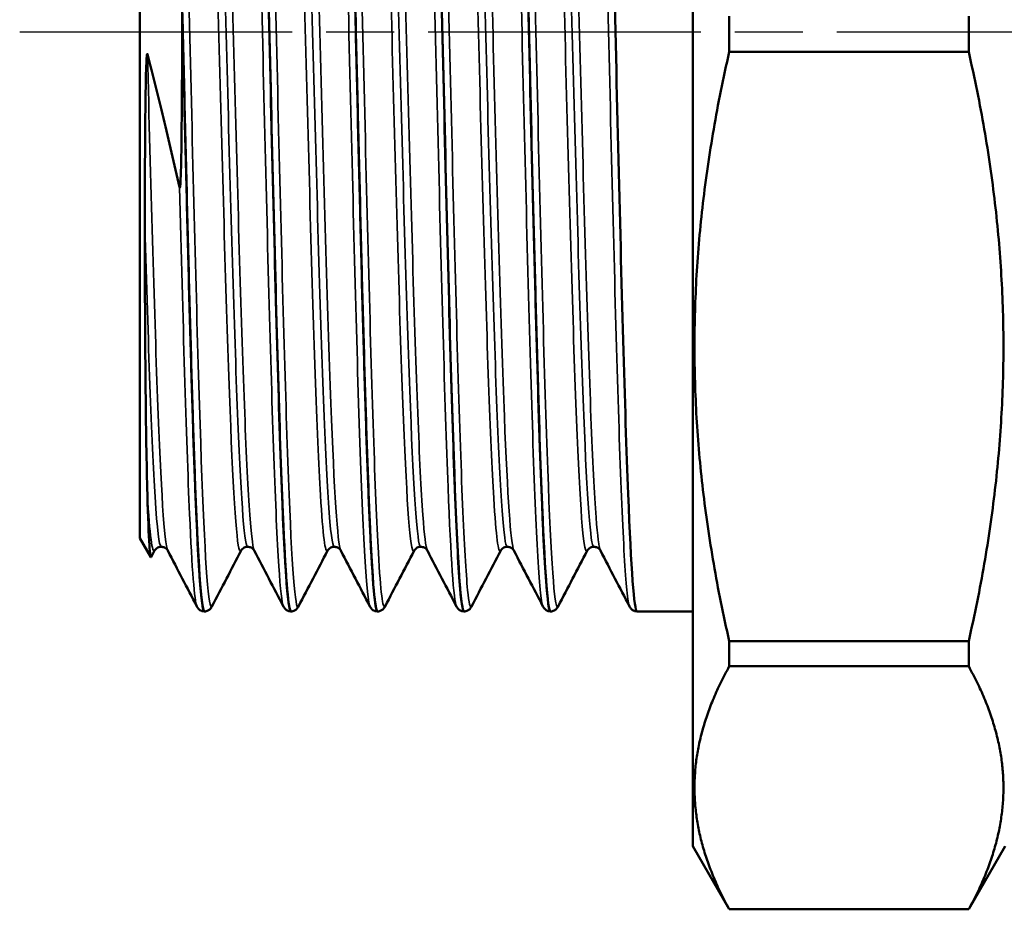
# Model space of a CAD drawing. Header units: millimetres. Extents: x 0 to 698, y -67 to 297.
# Tile 4 of 17: x 52 to 73, y 114 to 133. Entities that reach past the tile are written whole.
import ezdxf

# ---------------------------------------------------------------- set-up
doc = ezdxf.new("R2010")
doc.units = ezdxf.units.MM
doc.linetypes.add('CHAIN', pattern=[0.7087, 0.4724, -0.0591, 0.1181, -0.0591])
for name, color, linetype, lineweight in [('Видимые тонкие (ГОСТ)', 7, 'Continuous', 35), ('Видимый контур (ГОСТ)', 7, 'Continuous', 50), ('Осевая линия (ГОСТ)', 7, 'Continuous', 25)]:
    doc.layers.add(name, color=color, linetype=linetype, lineweight=lineweight)

msp = doc.modelspace()

# ---------------------------------------------------------------- linework, layer by layer
at = {"layer": 'Видимые тонкие (ГОСТ)'}
for points, knots in [([(57.048, 144.415), (57.11, 144.528), (57.172, 143.784), (57.234, 142.312), (57.303, 140.683), (57.371, 138.176), (57.44, 135.393), (57.509, 132.612), (57.578, 129.58), (57.646, 127.025), (57.715, 124.471), (57.784, 122.415), (57.852, 121.353), (57.884, 120.86), (57.916, 120.583), (57.948, 120.522)], [7.808014, 7.808014, 7.808014, 7.808014, 8.457898, 8.457898, 8.457898, 9.177467, 9.177467, 9.177467, 9.896834, 9.896834, 9.896834, 10.616005, 10.616005, 10.616005, 10.949606, 10.949606, 10.949606, 10.949606]), ([(57.362, 144.409), (57.387, 144.363), (57.412, 144.185), (57.437, 143.873), (57.505, 143.01), (57.574, 141.131), (57.642, 138.686), (57.711, 136.24), (57.78, 133.25), (57.848, 130.429), (57.917, 127.608), (57.985, 124.982), (58.054, 123.178), (58.123, 121.348), (58.193, 120.383), (58.262, 120.514)], [14.183135, 14.183135, 14.183135, 14.183135, 14.44309, 14.44309, 14.44309, 15.161125, 15.161125, 15.161125, 15.878997, 15.878997, 15.878997, 16.596712, 16.596712, 16.596712, 17.324727, 17.324727, 17.324727, 17.324727]), ([(58.848, 144.413), (58.859, 144.436), (58.87, 144.431), (58.882, 144.397), (58.95, 144.192), (59.019, 142.919), (59.087, 140.885), (59.156, 138.852), (59.224, 136.074), (59.293, 133.217), (59.362, 130.36), (59.43, 127.448), (59.499, 125.178), (59.571, 122.793), (59.643, 121.142), (59.715, 120.658), (59.726, 120.583), (59.737, 120.536), (59.748, 120.516)], [14.091199, 14.091199, 14.091199, 14.091199, 14.20907, 14.20907, 14.20907, 14.927159, 14.927159, 14.927159, 15.645084, 15.645084, 15.645084, 16.362849, 16.362849, 16.362849, 17.116874, 17.116874, 17.116874, 17.232792, 17.232792, 17.232792, 17.232792]), ([(59.162, 144.409), (59.21, 144.314), (59.257, 143.739), (59.304, 142.725), (59.373, 141.245), (59.442, 138.844), (59.511, 136.102), (59.58, 133.362), (59.648, 130.305), (59.717, 127.67), (59.786, 125.036), (59.855, 122.847), (59.924, 121.629), (59.97, 120.811), (60.016, 120.436), (60.062, 120.52)], [20.46632, 20.46632, 20.46632, 20.46632, 20.960445, 20.960445, 20.960445, 21.682232, 21.682232, 21.682232, 22.403526, 22.403526, 22.403526, 23.124347, 23.124347, 23.124347, 23.607913, 23.607913, 23.607913, 23.607913]), ([(60.648, 144.407), (60.683, 144.474), (60.718, 144.28), (60.753, 143.82), (60.822, 142.914), (60.891, 140.985), (60.96, 138.5), (61.028, 136.015), (61.097, 132.997), (61.166, 130.174), (61.235, 127.352), (61.304, 124.749), (61.373, 122.993), (61.431, 121.504), (61.49, 120.635), (61.548, 120.516)], [20.374384, 20.374384, 20.374384, 20.374384, 20.740481, 20.740481, 20.740481, 21.462421, 21.462421, 21.462421, 22.183864, 22.183864, 22.183864, 22.904827, 22.904827, 22.904827, 23.515977, 23.515977, 23.515977, 23.515977]), ([(60.962, 144.415), (61.028, 144.286), (61.094, 143.176), (61.16, 141.325), (61.229, 139.4), (61.297, 136.692), (61.366, 133.848), (61.434, 131.005), (61.503, 128.051), (61.572, 125.691), (61.641, 123.305), (61.71, 121.549), (61.78, 120.853), (61.807, 120.576), (61.835, 120.467), (61.862, 120.522)], [26.749505, 26.749505, 26.749505, 26.749505, 27.44042, 27.44042, 27.44042, 28.158467, 28.158467, 28.158467, 28.876193, 28.876193, 28.876193, 29.602159, 29.602159, 29.602159, 29.891098, 29.891098, 29.891098, 29.891098]), ([(62.448, 144.412), (62.502, 144.509), (62.556, 143.972), (62.609, 142.858), (62.678, 141.44), (62.747, 139.098), (62.815, 136.393), (62.884, 133.689), (62.952, 130.646), (63.021, 127.991), (63.091, 125.256), (63.162, 122.959), (63.233, 121.681), (63.271, 120.987), (63.31, 120.597), (63.348, 120.522)], [26.65757, 26.65757, 26.65757, 26.65757, 27.221629, 27.221629, 27.221629, 27.939778, 27.939778, 27.939778, 28.6576, 28.6576, 28.6576, 29.397227, 29.397227, 29.397227, 29.799162, 29.799162, 29.799162, 29.799162]), ([(62.762, 144.411), (62.779, 144.381), (62.796, 144.289), (62.813, 144.133), (62.882, 143.5), (62.95, 141.825), (63.019, 139.508), (63.087, 137.193), (63.156, 134.258), (63.225, 131.406), (63.294, 128.503), (63.364, 125.713), (63.434, 123.723), (63.503, 121.756), (63.572, 120.59), (63.641, 120.506), (63.648, 120.498), (63.655, 120.501), (63.662, 120.515)], [33.032691, 33.032691, 33.032691, 33.032691, 33.209283, 33.209283, 33.209283, 33.928067, 33.928067, 33.928067, 34.646149, 34.646149, 34.646149, 35.376835, 35.376835, 35.376835, 36.099284, 36.099284, 36.099284, 36.174283, 36.174283, 36.174283, 36.174283]), ([(64.248, 144.415), (64.254, 144.427), (64.26, 144.431), (64.267, 144.426), (64.335, 144.372), (64.404, 143.245), (64.472, 141.315), (64.541, 139.388), (64.61, 136.677), (64.678, 133.832), (64.747, 130.989), (64.815, 128.036), (64.884, 125.679), (64.953, 123.304), (65.022, 121.556), (65.091, 120.857), (65.11, 120.666), (65.129, 120.554), (65.148, 120.519)], [32.940755, 32.940755, 32.940755, 32.940755, 33.005741, 33.005741, 33.005741, 33.724738, 33.724738, 33.724738, 34.443011, 34.443011, 34.443011, 35.160636, 35.160636, 35.160636, 35.88373, 35.88373, 35.88373, 36.082348, 36.082348, 36.082348, 36.082348]), ([(56.168, 143.252), (56.171, 143.247), (56.174, 143.24), (56.177, 143.231), (56.248, 143.015), (56.318, 141.78), (56.389, 139.837), (56.459, 137.895), (56.53, 135.264), (56.6, 132.606), (56.671, 129.95), (56.741, 127.293), (56.812, 125.303), (56.882, 123.315), (56.952, 122.013), (57.023, 121.726), (57.038, 121.664), (57.053, 121.65), (57.068, 121.681)], [7.904885, 7.904885, 7.904885, 7.904885, 7.935209, 7.935209, 7.935209, 8.673544, 8.673544, 8.673544, 9.411664, 9.411664, 9.411664, 10.149573, 10.149573, 10.149573, 10.887276, 10.887276, 10.887276, 11.046478, 11.046478, 11.046478, 11.046478]), ([(56.305, 143.172), (56.316, 143.174), (56.328, 143.15), (56.339, 143.101), (56.409, 142.79), (56.48, 141.469), (56.551, 139.472), (56.621, 137.475), (56.692, 134.821), (56.763, 132.181), (56.833, 129.542), (56.904, 126.943), (56.975, 125.04), (57.045, 123.138), (57.116, 121.951), (57.186, 121.778), (57.193, 121.763), (57.199, 121.755), (57.205, 121.756)], [7.853982, 7.853982, 7.853982, 7.853982, 7.9717, 7.9717, 7.9717, 8.7116, 8.7116, 8.7116, 9.451285, 9.451285, 9.451285, 10.190757, 10.190757, 10.190757, 10.930024, 10.930024, 10.930024, 10.995574, 10.995574, 10.995574, 10.995574]), ([(56.442, 143.248), (56.495, 143.343), (56.548, 142.887), (56.601, 141.921), (56.671, 140.636), (56.742, 138.462), (56.812, 135.946), (56.883, 133.43), (56.953, 130.597), (57.024, 128.16), (57.094, 125.724), (57.165, 123.706), (57.235, 122.616), (57.271, 122.065), (57.306, 121.754), (57.342, 121.685)], [7.803078, 7.803078, 7.803078, 7.803078, 8.358468, 8.358468, 8.358468, 9.096679, 9.096679, 9.096679, 9.834677, 9.834677, 9.834677, 10.572468, 10.572468, 10.572468, 10.944671, 10.944671, 10.944671, 10.944671]), ([(57.968, 143.244), (58.005, 143.173), (58.042, 142.842), (58.079, 142.257), (58.149, 141.138), (58.219, 139.101), (58.29, 136.656), (58.36, 134.212), (58.43, 131.385), (58.501, 128.884), (58.574, 126.289), (58.647, 124.072), (58.72, 122.829), (58.769, 121.983), (58.819, 121.593), (58.868, 121.683)], [14.188071, 14.188071, 14.188071, 14.188071, 14.572889, 14.572889, 14.572889, 15.309466, 15.309466, 15.309466, 16.045874, 16.045874, 16.045874, 16.809804, 16.809804, 16.809804, 17.329663, 17.329663, 17.329663, 17.329663]), ([(58.105, 143.168), (58.152, 143.164), (58.198, 142.745), (58.244, 141.933), (58.315, 140.702), (58.385, 138.579), (58.456, 136.101), (58.526, 133.623), (58.597, 130.812), (58.667, 128.377), (58.74, 125.862), (58.813, 123.774), (58.886, 122.672), (58.925, 122.07), (58.965, 121.765), (59.005, 121.763)], [14.137167, 14.137167, 14.137167, 14.137167, 14.623447, 14.623447, 14.623447, 15.361585, 15.361585, 15.361585, 16.099552, 16.099552, 16.099552, 16.861805, 16.861805, 16.861805, 17.27876, 17.27876, 17.27876, 17.27876]), ([(58.242, 143.248), (58.258, 143.282), (58.275, 143.262), (58.291, 143.187), (58.361, 142.866), (58.432, 141.535), (58.502, 139.529), (58.572, 137.523), (58.643, 134.86), (58.713, 132.209), (58.787, 129.424), (58.861, 126.682), (58.935, 124.736), (59.004, 122.918), (59.073, 121.812), (59.142, 121.677)], [14.086263, 14.086263, 14.086263, 14.086263, 14.258483, 14.258483, 14.258483, 14.995135, 14.995135, 14.995135, 15.731614, 15.731614, 15.731614, 16.505365, 16.505365, 16.505365, 17.227856, 17.227856, 17.227856, 17.227856]), ([(59.768, 143.252), (59.773, 143.243), (59.778, 143.229), (59.783, 143.21), (59.854, 142.939), (59.925, 141.643), (59.995, 139.652), (60.066, 137.662), (60.137, 134.998), (60.207, 132.332), (60.278, 129.669), (60.349, 127.031), (60.419, 125.086), (60.49, 123.142), (60.561, 121.909), (60.631, 121.697), (60.644, 121.66), (60.656, 121.654), (60.668, 121.68)], [20.471256, 20.471256, 20.471256, 20.471256, 20.522384, 20.522384, 20.522384, 21.263157, 21.263157, 21.263157, 22.0034, 22.0034, 22.0034, 22.743133, 22.743133, 22.743133, 23.482378, 23.482378, 23.482378, 23.612849, 23.612849, 23.612849, 23.612849]), ([(59.905, 143.171), (59.921, 143.173), (59.936, 143.128), (59.951, 143.035), (60.022, 142.608), (60.093, 141.171), (60.164, 139.088), (60.235, 137.007), (60.306, 134.303), (60.377, 131.662), (60.447, 129.023), (60.518, 126.474), (60.589, 124.661), (60.66, 122.85), (60.73, 121.792), (60.801, 121.756), (60.802, 121.755), (60.804, 121.755), (60.805, 121.755)], [20.420352, 20.420352, 20.420352, 20.420352, 20.582086, 20.582086, 20.582086, 21.324397, 21.324397, 21.324397, 22.066177, 22.066177, 22.066177, 22.807447, 22.807447, 22.807447, 23.548228, 23.548228, 23.548228, 23.561945, 23.561945, 23.561945, 23.561945]), ([(60.042, 143.249), (60.099, 143.352), (60.156, 142.813), (60.213, 141.7), (60.283, 140.317), (60.354, 138.06), (60.425, 135.501), (60.495, 132.945), (60.566, 130.111), (60.637, 127.718), (60.707, 125.327), (60.778, 123.398), (60.848, 122.419), (60.88, 121.988), (60.911, 121.744), (60.942, 121.685)], [20.369449, 20.369449, 20.369449, 20.369449, 20.965722, 20.965722, 20.965722, 21.706175, 21.706175, 21.706175, 22.44611, 22.44611, 22.44611, 23.185549, 23.185549, 23.185549, 23.511041, 23.511041, 23.511041, 23.511041]), ([(61.568, 143.245), (61.608, 143.166), (61.648, 142.782), (61.688, 142.103), (61.758, 140.905), (61.829, 138.804), (61.899, 136.326), (61.97, 133.85), (62.04, 131.022), (62.11, 128.55), (62.181, 126.055), (62.252, 123.948), (62.323, 122.768), (62.372, 121.963), (62.42, 121.595), (62.468, 121.683)], [26.754441, 26.754441, 26.754441, 26.754441, 27.172003, 27.172003, 27.172003, 27.908751, 27.908751, 27.908751, 28.645155, 28.645155, 28.645155, 29.388915, 29.388915, 29.388915, 29.896034, 29.896034, 29.896034, 29.896034]), ([(61.705, 143.17), (61.757, 143.164), (61.809, 142.638), (61.86, 141.64), (61.931, 140.28), (62.001, 138.058), (62.072, 135.533), (62.142, 133.009), (62.213, 130.206), (62.283, 127.831), (62.354, 125.433), (62.426, 123.494), (62.497, 122.512), (62.533, 122.013), (62.569, 121.763), (62.605, 121.763)], [26.703538, 26.703538, 26.703538, 26.703538, 27.245535, 27.245535, 27.245535, 27.983821, 27.983821, 27.983821, 28.721763, 28.721763, 28.721763, 29.466977, 29.466977, 29.466977, 29.84513, 29.84513, 29.84513, 29.84513]), ([(61.842, 143.247), (61.863, 143.29), (61.884, 143.244), (61.906, 143.106), (61.976, 142.651), (62.046, 141.193), (62.117, 139.1), (62.187, 137.007), (62.257, 134.299), (62.328, 131.654), (62.4, 128.929), (62.473, 126.301), (62.545, 124.465), (62.611, 122.805), (62.676, 121.808), (62.742, 121.678)], [26.652634, 26.652634, 26.652634, 26.652634, 26.876017, 26.876017, 26.876017, 27.612909, 27.612909, 27.612909, 28.349449, 28.349449, 28.349449, 29.108336, 29.108336, 29.108336, 29.794227, 29.794227, 29.794227, 29.794227]), ([(63.368, 143.252), (63.374, 143.243), (63.379, 143.228), (63.384, 143.208), (63.454, 142.933), (63.525, 141.643), (63.595, 139.664), (63.665, 137.686), (63.736, 135.038), (63.806, 132.386), (63.877, 129.708), (63.948, 127.051), (64.019, 125.093), (64.09, 123.142), (64.161, 121.905), (64.231, 121.696), (64.244, 121.66), (64.256, 121.655), (64.268, 121.68)], [33.037627, 33.037627, 33.037627, 33.037627, 33.090586, 33.090586, 33.090586, 33.828089, 33.828089, 33.828089, 34.564841, 34.564841, 34.564841, 35.308613, 35.308613, 35.308613, 36.049955, 36.049955, 36.049955, 36.179219, 36.179219, 36.179219, 36.179219]), ([(63.505, 143.17), (63.523, 143.172), (63.541, 143.111), (63.559, 142.983), (63.63, 142.487), (63.7, 140.995), (63.771, 138.883), (63.842, 136.773), (63.912, 134.065), (63.983, 131.442), (64.054, 128.794), (64.125, 126.258), (64.196, 124.484), (64.266, 122.746), (64.335, 121.756), (64.405, 121.755)], [32.986723, 32.986723, 32.986723, 32.986723, 33.175983, 33.175983, 33.175983, 33.914969, 33.914969, 33.914969, 34.653211, 34.653211, 34.653211, 35.398264, 35.398264, 35.398264, 36.128316, 36.128316, 36.128316, 36.128316]), ([(63.642, 143.25), (63.7, 143.356), (63.759, 142.779), (63.818, 141.599), (63.888, 140.182), (63.958, 137.91), (64.029, 135.353), (64.099, 132.798), (64.169, 129.984), (64.24, 127.615), (64.311, 125.227), (64.381, 123.315), (64.452, 122.367), (64.482, 121.968), (64.512, 121.741), (64.542, 121.685)], [32.935819, 32.935819, 32.935819, 32.935819, 33.549812, 33.549812, 33.549812, 34.286838, 34.286838, 34.286838, 35.023163, 35.023163, 35.023163, 35.765397, 35.765397, 35.765397, 36.077412, 36.077412, 36.077412, 36.077412]), ([(55.789, 140.464), (55.858, 138.33), (55.927, 135.488), (55.995, 132.619), (56.064, 129.751), (56.133, 126.881), (56.202, 124.699), (56.27, 122.518), (56.339, 121.042), (56.408, 120.627), (56.426, 120.517), (56.444, 120.482), (56.462, 120.519)], [8.692404, 8.692404, 8.692404, 8.692404, 9.411907, 9.411907, 9.411907, 10.13121, 10.13121, 10.13121, 10.850317, 10.850317, 10.850317, 11.041542, 11.041542, 11.041542, 11.041542]), ([(55.119, 132), (55.189, 129.339), (55.26, 126.735), (55.331, 124.846), (55.401, 122.965), (55.471, 121.812), (55.542, 121.677)], [3.184601, 3.184601, 3.184601, 3.184601, 3.924446, 3.924446, 3.924446, 4.661485, 4.661485, 4.661485, 4.661485]), ([(55.789, 129.236), (55.858, 126.467), (55.927, 124.002), (55.996, 122.434), (56.047, 121.281), (56.097, 120.622), (56.148, 120.519)], [3.414869, 3.414869, 3.414869, 3.414869, 4.135983, 4.135983, 4.135983, 4.666421, 4.666421, 4.666421, 4.666421]), ([(55.066, 128.434), (55.136, 125.982), (55.207, 123.927), (55.278, 122.792), (55.32, 122.112), (55.363, 121.765), (55.405, 121.763)], [3.527462, 3.527462, 3.527462, 3.527462, 4.26877, 4.26877, 4.26877, 4.712389, 4.712389, 4.712389, 4.712389])]:
    msp.add_open_spline(points, degree=3, knots=knots, dxfattribs=at)
msp.add_open_spline([(55.119, 122.845), (55.169, 121.989), (55.219, 121.592), (55.268, 121.683)], degree=3, dxfattribs=at)
at = {"layer": 'Видимый контур (ГОСТ)'}
for p, q in [((66.462, 149.401), (66.462, 115.528)), ((54.962, 142.996), (54.962, 121.934)), ((67.221, 132.049), (67.221, 132.794)), ((72.204, 132.794), (72.204, 132.049)), ((67.221, 132.049), (72.204, 132.049)), ((54.962, 121.934), (55.19, 121.54)), ((55.268, 121.677), (55.197, 121.541)), ((56.306, 120.41), (56.305, 120.41)), ((58.106, 120.41), (58.105, 120.41)), ((59.906, 120.41), (59.905, 120.41)), ((61.706, 120.41), (61.705, 120.41)), ((63.506, 120.41), (63.505, 120.41)), ((66.462, 120.41), (65.305, 120.41)), ((67.221, 119.269), (67.221, 119.795)), ((67.221, 119.795), (72.204, 119.795)), ((72.204, 119.795), (72.204, 119.269)), ((67.221, 119.269), (72.204, 119.269)), ((66.462, 115.528), (67.221, 114.215)), ((72.962, 115.528), (72.204, 114.215)), ((67.221, 114.215), (67.221, 114.218)), ((67.221, 114.218), (72.204, 114.218)), ((67.221, 114.215), (72.204, 114.215)), ((72.204, 114.218), (72.204, 114.215))]:
    msp.add_line(p, q, dxfattribs=at)
for points, knots in [([(57.204, 144.512), (57.231, 144.515), (57.258, 144.365), (57.284, 144.058), (57.353, 143.268), (57.421, 141.443), (57.49, 139.021), (57.558, 136.6), (57.627, 133.603), (57.696, 130.747), (57.764, 127.892), (57.833, 125.203), (57.901, 123.323), (57.969, 121.463), (58.037, 120.411), (58.105, 120.41)], [7.852923, 7.852923, 7.852923, 7.852923, 8.131559, 8.131559, 8.131559, 8.849758, 8.849758, 8.849758, 9.567757, 9.567757, 9.567757, 10.28556, 10.28556, 10.28556, 10.995574, 10.995574, 10.995574, 10.995574]), ([(58.106, 120.414), (58.053, 120.418), (58.001, 121.031), (57.948, 122.189), (57.879, 123.697), (57.811, 126.115), (57.742, 128.867), (57.674, 131.616), (57.605, 134.674), (57.537, 137.311), (57.466, 140.032), (57.396, 142.279), (57.325, 143.484), (57.285, 144.164), (57.245, 144.51), (57.206, 144.512)], [-17.279818, -17.279818, -17.279818, -17.279818, -16.728537, -16.728537, -16.728537, -16.011052, -16.011052, -16.011052, -15.294273, -15.294273, -15.294273, -14.55477, -14.55477, -14.55477, -14.137167, -14.137167, -14.137167, -14.137167]), ([(59.004, 144.513), (59.048, 144.511), (59.091, 144.106), (59.134, 143.313), (59.202, 142.057), (59.271, 139.84), (59.339, 137.191), (59.408, 134.543), (59.476, 131.485), (59.544, 128.747), (59.613, 126.009), (59.681, 123.614), (59.75, 122.131), (59.801, 121.012), (59.853, 120.421), (59.905, 120.415)], [14.136109, 14.136109, 14.136109, 14.136109, 14.58852, 14.58852, 14.58852, 15.305081, 15.305081, 15.305081, 16.021483, 16.021483, 16.021483, 16.737731, 16.737731, 16.737731, 17.27876, 17.27876, 17.27876, 17.27876]), ([(59.906, 120.418), (59.872, 120.416), (59.838, 120.661), (59.805, 121.151), (59.736, 122.146), (59.668, 124.145), (59.599, 126.672), (59.531, 129.198), (59.462, 132.229), (59.394, 135.042), (59.325, 137.854), (59.257, 140.425), (59.189, 142.142), (59.128, 143.673), (59.067, 144.512), (59.006, 144.518)], [-23.563003, -23.563003, -23.563003, -23.563003, -23.20943, -23.20943, -23.20943, -22.492382, -22.492382, -22.492382, -21.775673, -21.775673, -21.775673, -21.059286, -21.059286, -21.059286, -20.420352, -20.420352, -20.420352, -20.420352]), ([(60.804, 144.519), (60.867, 144.517), (60.93, 143.622), (60.993, 142.003), (61.062, 140.233), (61.131, 137.613), (61.199, 134.773), (61.268, 131.935), (61.337, 128.901), (61.406, 126.402), (61.474, 123.904), (61.543, 121.961), (61.612, 121.039), (61.643, 120.623), (61.674, 120.417), (61.705, 120.418)], [20.419294, 20.419294, 20.419294, 20.419294, 21.078391, 21.078391, 21.078391, 21.798501, 21.798501, 21.798501, 22.518132, 22.518132, 22.518132, 23.237304, 23.237304, 23.237304, 23.561945, 23.561945, 23.561945, 23.561945]), ([(61.706, 120.414), (61.69, 120.411), (61.674, 120.463), (61.659, 120.571), (61.59, 121.044), (61.521, 122.587), (61.452, 124.829), (61.383, 127.069), (61.314, 129.987), (61.246, 132.88), (61.177, 135.772), (61.108, 138.613), (61.039, 140.721), (60.971, 142.828), (60.902, 144.184), (60.833, 144.463), (60.824, 144.501), (60.815, 144.519), (60.806, 144.518)], [-29.846188, -29.846188, -29.846188, -29.846188, -29.681271, -29.681271, -29.681271, -28.960312, -28.960312, -28.960312, -28.239864, -28.239864, -28.239864, -27.519909, -27.519909, -27.519909, -26.800426, -26.800426, -26.800426, -26.703538, -26.703538, -26.703538, -26.703538]), ([(62.604, 144.517), (62.616, 144.519), (62.628, 144.49), (62.64, 144.428), (62.708, 144.074), (62.777, 142.654), (62.845, 140.509), (62.914, 138.365), (62.982, 135.513), (63.051, 132.635), (63.122, 129.644), (63.193, 126.652), (63.264, 124.424), (63.333, 122.261), (63.402, 120.836), (63.471, 120.494), (63.482, 120.438), (63.493, 120.411), (63.505, 120.412)], [26.702479, 26.702479, 26.702479, 26.702479, 26.826939, 26.826939, 26.826939, 27.543754, 27.543754, 27.543754, 28.260241, 28.260241, 28.260241, 29.004564, 29.004564, 29.004564, 29.727065, 29.727065, 29.727065, 29.84513, 29.84513, 29.84513, 29.84513]), ([(63.506, 120.41), (63.443, 120.413), (63.38, 121.308), (63.317, 122.929), (63.249, 124.691), (63.18, 127.295), (63.112, 130.12), (63.043, 132.944), (62.975, 135.965), (62.906, 138.462), (62.838, 140.959), (62.77, 142.912), (62.701, 143.855), (62.669, 144.294), (62.637, 144.512), (62.606, 144.51)], [-36.129374, -36.129374, -36.129374, -36.129374, -35.469971, -35.469971, -35.469971, -34.753294, -34.753294, -34.753294, -34.036779, -34.036779, -34.036779, -33.320421, -33.320421, -33.320421, -32.986723, -32.986723, -32.986723, -32.986723]), ([(64.404, 144.512), (64.437, 144.514), (64.469, 144.29), (64.501, 143.839), (64.57, 142.884), (64.638, 140.92), (64.707, 138.414), (64.775, 135.911), (64.844, 132.888), (64.912, 130.067), (64.981, 127.224), (65.05, 124.611), (65.119, 122.858), (65.181, 121.283), (65.243, 120.416), (65.305, 120.411)], [32.985665, 32.985665, 32.985665, 32.985665, 33.324415, 33.324415, 33.324415, 34.041395, 34.041395, 34.041395, 34.757721, 34.757721, 34.757721, 35.479685, 35.479685, 35.479685, 36.128316, 36.128316, 36.128316, 36.128316]), ([(55.842, 132.988), (55.841, 131.361), (55.831, 130.147), (55.814, 129.47), (55.808, 129.335), (55.801, 129.258), (55.799, 129.244), (55.797, 129.233), (55.796, 129.23), (55.795, 129.228), (55.795, 129.228), (55.794, 129.227), (55.794, 129.227), (55.793, 129.227), (55.793, 129.227), (55.793, 129.227), (55.792, 129.227), (55.792, 129.228), (55.792, 129.229), (55.791, 129.231), (55.79, 129.233), (55.789, 129.236)], [-0.08364248, -0.08364248, -0.08364248, -0.08364248, -0.02737551, -0.02737551, -0.00689367, -0.00689367, -0.00316557, -0.00316557, -0.00214908, -0.00214908, -0.00174088, -0.00174088, -0.00151231, -0.00151231, -0.00132587, -0.00132587, -0.00111689, -0.00111689, -0.00079293, -0.00079293, 0, 0, 0, 0]), ([(56.306, 120.41), (56.302, 120.41), (56.299, 120.412), (56.296, 120.417), (56.227, 120.517), (56.159, 121.69), (56.09, 123.655), (56.022, 125.622), (55.953, 128.367), (55.885, 131.233), (55.871, 131.828), (55.856, 132.428), (55.842, 133.025)], [-10.996633, -10.996633, -10.996633, -10.996633, -10.960717, -10.960717, -10.960717, -10.244214, -10.244214, -10.244214, -9.527154, -9.527154, -9.527154, -9.37825, -9.37825, -9.37825, -9.37825]), ([(55.842, 132.988), (55.911, 130.099), (55.98, 127.175), (56.048, 124.92), (56.117, 122.665), (56.186, 121.097), (56.255, 120.594), (56.271, 120.471), (56.288, 120.412), (56.305, 120.414)], [3.098138, 3.098138, 3.098138, 3.098138, 3.817877, 3.817877, 3.817877, 4.537381, 4.537381, 4.537381, 4.712389, 4.712389, 4.712389, 4.712389]), ([(55.119, 132), (55.118, 132.003), (55.117, 132.005), (55.116, 132.007), (55.116, 132.007), (55.115, 132.008), (55.115, 132.008), (55.115, 132.008), (55.114, 132.008), (55.114, 132.007), (55.113, 132.007), (55.112, 132.005), (55.112, 132.004), (55.11, 131.997), (55.108, 131.988), (55.103, 131.943), (55.1, 131.887), (55.09, 131.647), (55.084, 131.406), (55.07, 130.452), (55.066, 129.51), (55.066, 128.434)], [-0.6244329, -0.6244329, -0.6244329, -0.6244329, -0.6165091, -0.6165091, -0.6137564, -0.6137564, -0.6116404, -0.6116404, -0.6093635, -0.6093635, -0.6059881, -0.6059881, -0.5996418, -0.5996418, -0.5769147, -0.5769147, -0.5094777, -0.5094777, -0.3483631, -0.3483631, 0, 0, 0, 0]), ([(55.789, 129.236), (55.68, 129.721), (55.568, 130.201), (55.344, 131.125), (55.233, 131.569), (55.119, 132)], [-0.2944933, -0.2944933, -0.2944933, -0.2944933, -0.1442755, -0.1442755, 0, 0, 0, 0]), ([(55.066, 128.434), (55.066, 127.242), (55.071, 126.147), (55.089, 124.243), (55.101, 123.453), (55.119, 122.845)], [-0.7691985, -0.7691985, -0.7691985, -0.7691985, -0.3829581, -0.3829581, 0, 0, 0, 0]), ([(55.119, 122.845), (55.133, 122.363), (55.147, 122.008), (55.173, 121.601), (55.185, 121.517), (55.197, 121.541)], [-5.0900967, -5.0900967, -5.0900967, -5.0900967, -4.7855241, -4.7855241, -4.5197838, -4.5197838, -4.5197838, -4.5197838]), ([(55.405, 121.755), (55.37, 121.755), (55.336, 121.741), (55.296, 121.715), (55.286, 121.703), (55.273, 121.686), (55.27, 121.681), (55.268, 121.677)], [0, 0, 0, 0, 0.02158942, 0.02158942, 0.04031262, 0.04031262, 0.05788979, 0.05788979, 0.05788979, 0.05788979]), ([(55.542, 121.677), (55.539, 121.683), (55.533, 121.694), (55.506, 121.72), (55.493, 121.731), (55.455, 121.748), (55.43, 121.755), (55.405, 121.755)], [0, 0, 0, 0, 0.02797932, 0.02797932, 0.04266937, 0.04266937, 0.05791377, 0.05791377, 0.05791377, 0.05791377]), ([(57.205, 121.755), (57.17, 121.755), (57.136, 121.741), (57.096, 121.715), (57.086, 121.703), (57.073, 121.686), (57.07, 121.681), (57.068, 121.677)], [0, 0, 0, 0, 0.02158942, 0.02158942, 0.04031262, 0.04031262, 0.05788979, 0.05788979, 0.05788979, 0.05788979]), ([(57.342, 121.677), (57.339, 121.683), (57.333, 121.694), (57.306, 121.72), (57.293, 121.731), (57.255, 121.748), (57.23, 121.755), (57.205, 121.755)], [0, 0, 0, 0, 0.02797932, 0.02797932, 0.04266937, 0.04266937, 0.05791377, 0.05791377, 0.05791377, 0.05791377]), ([(59.005, 121.755), (58.97, 121.755), (58.936, 121.741), (58.896, 121.715), (58.886, 121.703), (58.873, 121.686), (58.87, 121.681), (58.868, 121.677)], [0, 0, 0, 0, 0.02158942, 0.02158942, 0.04031262, 0.04031262, 0.05788979, 0.05788979, 0.05788979, 0.05788979]), ([(59.142, 121.677), (59.139, 121.683), (59.133, 121.694), (59.106, 121.72), (59.093, 121.731), (59.055, 121.748), (59.03, 121.755), (59.005, 121.755)], [0, 0, 0, 0, 0.02797932, 0.02797932, 0.04266937, 0.04266937, 0.05791377, 0.05791377, 0.05791377, 0.05791377]), ([(60.805, 121.755), (60.77, 121.755), (60.736, 121.741), (60.696, 121.715), (60.686, 121.703), (60.673, 121.686), (60.67, 121.681), (60.668, 121.677)], [0, 0, 0, 0, 0.02158942, 0.02158942, 0.04031262, 0.04031262, 0.05788979, 0.05788979, 0.05788979, 0.05788979]), ([(60.942, 121.677), (60.939, 121.683), (60.933, 121.694), (60.906, 121.72), (60.893, 121.731), (60.855, 121.748), (60.83, 121.755), (60.805, 121.755)], [0, 0, 0, 0, 0.02797932, 0.02797932, 0.04266937, 0.04266937, 0.05791377, 0.05791377, 0.05791377, 0.05791377]), ([(62.605, 121.755), (62.57, 121.755), (62.536, 121.741), (62.496, 121.715), (62.486, 121.703), (62.473, 121.686), (62.47, 121.681), (62.468, 121.677)], [0, 0, 0, 0, 0.02158942, 0.02158942, 0.04031262, 0.04031262, 0.05788979, 0.05788979, 0.05788979, 0.05788979]), ([(62.742, 121.677), (62.739, 121.683), (62.733, 121.694), (62.706, 121.72), (62.693, 121.731), (62.655, 121.748), (62.63, 121.755), (62.605, 121.755)], [0, 0, 0, 0, 0.02797932, 0.02797932, 0.04266937, 0.04266937, 0.05791377, 0.05791377, 0.05791377, 0.05791377]), ([(64.405, 121.755), (64.37, 121.755), (64.336, 121.741), (64.296, 121.715), (64.286, 121.703), (64.273, 121.686), (64.27, 121.681), (64.268, 121.677)], [0, 0, 0, 0, 0.02158942, 0.02158942, 0.04031262, 0.04031262, 0.05788979, 0.05788979, 0.05788979, 0.05788979]), ([(64.542, 121.677), (64.539, 121.683), (64.533, 121.694), (64.506, 121.72), (64.493, 121.731), (64.455, 121.748), (64.43, 121.755), (64.405, 121.755)], [0, 0, 0, 0, 0.02797932, 0.02797932, 0.04266937, 0.04266937, 0.05791377, 0.05791377, 0.05791377, 0.05791377]), ([(56.304, 120.41), (56.268, 120.411), (56.234, 120.425), (56.19, 120.455), (56.177, 120.47), (56.159, 120.495), (56.153, 120.505), (56.148, 120.514)], [0, 0, 0, 0, 0.02071779, 0.02071779, 0.03994268, 0.03994268, 0.05753617, 0.05753617, 0.05753617, 0.05753617]), ([(56.462, 120.514), (56.455, 120.499), (56.445, 120.482), (56.412, 120.45), (56.397, 120.438), (56.358, 120.418), (56.332, 120.411), (56.306, 120.41)], [0, 0, 0, 0, 0.02794553, 0.02794553, 0.0424918, 0.0424918, 0.05756434, 0.05756434, 0.05756434, 0.05756434]), ([(58.104, 120.41), (58.068, 120.411), (58.034, 120.425), (57.99, 120.455), (57.977, 120.47), (57.959, 120.495), (57.953, 120.505), (57.948, 120.514)], [0, 0, 0, 0, 0.02071779, 0.02071779, 0.03994268, 0.03994268, 0.05753617, 0.05753617, 0.05753617, 0.05753617]), ([(58.262, 120.514), (58.255, 120.499), (58.245, 120.482), (58.212, 120.45), (58.197, 120.438), (58.158, 120.418), (58.132, 120.411), (58.106, 120.41)], [0, 0, 0, 0, 0.02794553, 0.02794553, 0.0424918, 0.0424918, 0.05756434, 0.05756434, 0.05756434, 0.05756434]), ([(59.904, 120.41), (59.868, 120.411), (59.834, 120.425), (59.79, 120.455), (59.777, 120.47), (59.759, 120.495), (59.753, 120.505), (59.748, 120.514)], [0, 0, 0, 0, 0.02071779, 0.02071779, 0.03994268, 0.03994268, 0.05753617, 0.05753617, 0.05753617, 0.05753617]), ([(60.062, 120.514), (60.055, 120.499), (60.045, 120.482), (60.012, 120.45), (59.997, 120.438), (59.958, 120.418), (59.932, 120.411), (59.906, 120.41)], [0, 0, 0, 0, 0.02794553, 0.02794553, 0.0424918, 0.0424918, 0.05756434, 0.05756434, 0.05756434, 0.05756434]), ([(61.704, 120.41), (61.668, 120.411), (61.634, 120.425), (61.59, 120.455), (61.577, 120.47), (61.559, 120.495), (61.553, 120.505), (61.548, 120.514)], [0, 0, 0, 0, 0.02071779, 0.02071779, 0.03994268, 0.03994268, 0.05753617, 0.05753617, 0.05753617, 0.05753617]), ([(61.862, 120.514), (61.855, 120.499), (61.845, 120.482), (61.812, 120.45), (61.797, 120.438), (61.758, 120.418), (61.732, 120.411), (61.706, 120.41)], [0, 0, 0, 0, 0.02794553, 0.02794553, 0.0424918, 0.0424918, 0.05756434, 0.05756434, 0.05756434, 0.05756434]), ([(63.504, 120.41), (63.468, 120.411), (63.434, 120.425), (63.39, 120.455), (63.377, 120.47), (63.359, 120.495), (63.353, 120.505), (63.348, 120.514)], [0, 0, 0, 0, 0.02071779, 0.02071779, 0.03994268, 0.03994268, 0.05753617, 0.05753617, 0.05753617, 0.05753617]), ([(63.662, 120.514), (63.655, 120.499), (63.645, 120.482), (63.612, 120.45), (63.597, 120.438), (63.558, 120.418), (63.532, 120.411), (63.506, 120.41)], [0, 0, 0, 0, 0.02794553, 0.02794553, 0.0424918, 0.0424918, 0.05756434, 0.05756434, 0.05756434, 0.05756434]), ([(65.304, 120.41), (65.268, 120.411), (65.234, 120.425), (65.19, 120.455), (65.177, 120.47), (65.159, 120.495), (65.153, 120.505), (65.148, 120.514)], [0, 0, 0, 0, 0.02071779, 0.02071779, 0.03994268, 0.03994268, 0.05753617, 0.05753617, 0.05753617, 0.05753617])]:
    msp.add_open_spline(points, degree=3, knots=knots, dxfattribs=at)
for points in [[(67.221, 132.049), (65.827, 125.922), (67.221, 119.795)], [(72.204, 119.795), (73.598, 125.922), (72.204, 132.049)], [(67.221, 119.269), (65.827, 116.743), (67.221, 114.218)], [(72.204, 114.218), (73.598, 116.743), (72.204, 119.269)]]:
    msp.add_rational_spline(points, [1.00036129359, 1.07391727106, 1.00036129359], degree=2, dxfattribs=at)
for points in [[(56.148, 120.514), (55.946, 120.902), (55.744, 121.289), (55.542, 121.677)], [(57.068, 121.677), (56.866, 121.289), (56.664, 120.902), (56.462, 120.514)], [(57.948, 120.514), (57.746, 120.902), (57.544, 121.289), (57.342, 121.677)], [(58.868, 121.677), (58.666, 121.289), (58.464, 120.902), (58.262, 120.514)], [(59.748, 120.514), (59.546, 120.902), (59.344, 121.289), (59.142, 121.677)], [(60.668, 121.677), (60.466, 121.289), (60.264, 120.902), (60.062, 120.514)], [(61.548, 120.514), (61.346, 120.902), (61.144, 121.289), (60.942, 121.677)], [(62.468, 121.677), (62.266, 121.289), (62.064, 120.902), (61.862, 120.514)], [(63.348, 120.514), (63.146, 120.902), (62.944, 121.289), (62.742, 121.677)], [(64.268, 121.677), (64.066, 121.289), (63.864, 120.902), (63.662, 120.514)], [(65.148, 120.514), (64.946, 120.902), (64.744, 121.289), (64.542, 121.677)]]:
    msp.add_open_spline(points, degree=3, dxfattribs=at)
at = {"layer": 'Осевая линия (ГОСТ)', "linetype": 'CHAIN', "ltscale": 11.993792}
msp.add_line((52.462, 132.465), (88.962, 132.465), dxfattribs=at)

doc.saveas('drawing.dxf')
